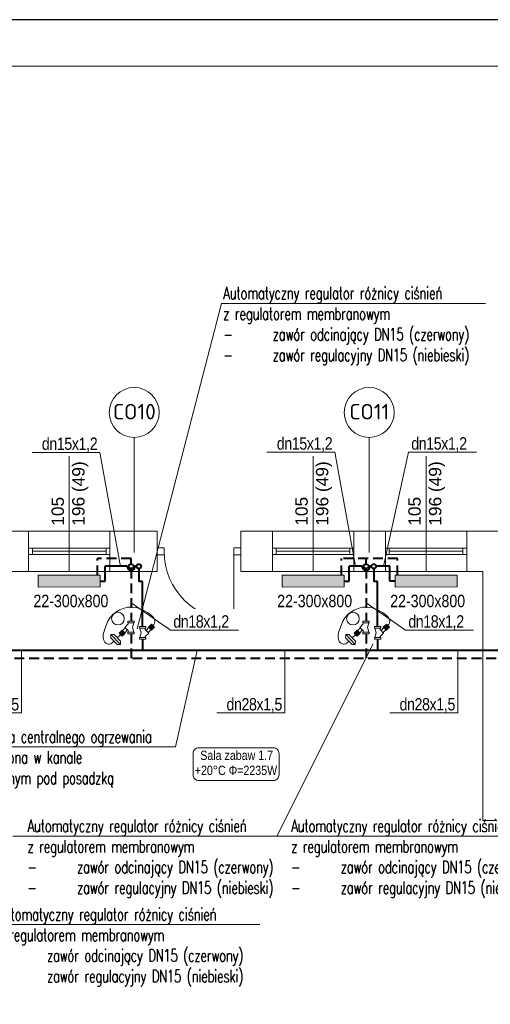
# Model space of a CAD drawing. Header units: millimetres. Extents: x -2390 to 43572, y -15084 to -12114.
# Tile 40 of 52: x 26333 to 26941, y -13387 to -12114. Entities that reach past the tile are written whole.
import ezdxf
from ezdxf import colors
from ezdxf.entities.mleader import LeaderData, LeaderLine
from ezdxf.enums import TextEntityAlignment as Align
from ezdxf.math import Vec2, Vec3

# ---------------------------------------------------------------- set-up
doc = ezdxf.new("R2010")
doc.units = ezdxf.units.MM
doc.linetypes.add('DASHED', pattern=[1.905, 1.27, -0.635])
for name, color, linetype, lineweight in [('@ grzejniki', 7, 'Continuous', 30), ('@ opis C..O.', 7, 'Continuous', 18), ('IS-Działka (powrotna)', 5, 'DASHED', 40), ('IS-Działka (zasilająca)', 1, 'Continuous', 40), ('IS-Grzejnik', 7, 'Continuous', 5), ('IS-Grzejnik_etykieta', 7, 'Continuous', 5), ('IS-opis', 7, 'Continuous', 25), ('IS-ramka', 7, 'Continuous', 15), ('opisy', 5, 'Continuous', 5), ('stolarka', 3, 'Continuous', 9), ('wymiary', 6, 'Continuous', 5), ('zawory', 7, 'Continuous', 18), ('ściany nośne', 1, 'Continuous', 25)]:
    doc.layers.add(name, color=color, linetype=linetype, lineweight=lineweight)
doc.layers.add('IS-pomocnicze', color=2, linetype='Continuous', plot=False)
doc.layers.add('IS-Room (Automatic)', color=7, linetype='Continuous', lineweight=5, true_color=0x000000)
doc.styles.add('Arial_Narrow_____', font='ARIALN.TTF')
doc.styles.add('ROMANS', font='romans.shx', dxfattribs={"height": 1})
doc.styles.add('SIMPLEX', font='simplex.shx', dxfattribs={"width": 0.75})
doc.styles.get("Standard").update_dxf_attribs({"font": 'arial.ttf'})
doc.styles.add('TABELKA', font='romans.shx', dxfattribs={"width": 0.9})

# ---------------------------------------------------------------- blocks, each defined once
blk = doc.blocks.new('A$C19E64F29')
at = {"layer": 'zawory'}
for p, q in [((-15.4, -0.7), (-11.5, 3.3)), ((-10.4, -3.6), (-14.4, 0.4)), ((-10.4, -3.6), (-14.4, 0.4)), ((-9.9, -3), (-13.8, 0.9)), ((-9.8, -3), (-13.8, 0.9)), ((-9.3, -2.5), (-13.3, 1.5)), ((-9.3, -2.5), (-13.3, 1.5)), ((-8.8, -1.9), (-12.7, 2)), ((-8.8, -1.9), (-12.7, 2)), ((-8.2, -1.4), (-12.2, 2.6)), ((-7.5, -0.7), (-11.5, 3.3)), ((4.1, -2.2), (4.1, 0)), ((-11.5, -4.7), (-15.4, -0.7)), ((-10.9, -4.1), (-14.9, -0.2)), ((-11.5, -4.7), (-7.5, -0.7)), ((-7.3, -7.6), (-10.9, -4.1)), ((-10.9, -4.1), (-10.9, -4.1)), ((-4.5, -4.9), (-8.1, -1.3)), ((-7.9, -8.3), (-3.9, -4.3)), ((-3.5, -12.7), (-7.9, -8.3)), ((4.1, -2.2), (-4.1, -2.2)), ((-3.5, -4.8), (-3.9, -4.3)), ((-3.5, -2.2), (-3.5, -4.8)), ((-3.5, -12.7), (-3.5, -14.3)), ((1.9, -8.2), (3.5, -2.2)), ((3.5, -14.3), (1.9, -8.2)), ((4.1, -14.3), (-4.1, -14.3)), ((4.1, -16.4), (4.1, -14.3))]:
    blk.add_line(p, q, dxfattribs=at)
for points in [[(-4.1, -2.2), (-4.1, 0), (4.1, 0)], [(4.1, -16.4), (-4.1, -16.4), (-4.1, -14.3)]]:
    blk.add_lwpolyline(points, dxfattribs=at)
blk = doc.blocks.new('A$C419A285A')
at = {"layer": '@ grzejniki', "lineweight": 0}
for p, q in [((-135, -10), (-105, 20)), ((-105, 20), (15, 20)), ((-45, 20), (-45, 58)), ((15, 20), (45, -10)), ((-105, -40), (-135, -10)), ((-135, -10), (45, -10)), ((15, -40), (-105, -40)), ((-45, -100), (-45, -40)), ((45, -10), (15, -40))]:
    blk.add_line(p, q, dxfattribs=at)
blk = doc.blocks.new('A$C3D8D556D')
at = {"layer": '@ grzejniki', "lineweight": 0}
blk.add_circle((29.5, 37.9), 8.23, dxfattribs=at)
blk.add_spline([(-2.4, 45.9), (-3.7, 48.6), (-0.9, 54.8), (14.8, 55.3), (32.1, 46.8), (42.6, 31.3), (40.7, 6.1), (23.5, -9.3), (20.4, -7.3)], degree=3, dxfattribs=at)
at = {"layer": '@ grzejniki', "lineweight": 0, "xscale": -0.1, "yscale": 0.1, "zscale": 0.1, "rotation": 43.66614677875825}
blk.add_blockref('A$C419A285A', (-1.6, 38.6), dxfattribs=at)
at = {"layer": '@ grzejniki', "xscale": -1}
for p, rotation in [((9.8, 21), 90), ((19.1, 6.1), 270.0000000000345)]:
    blk.add_blockref('A$C19E64F29', p, dxfattribs=dict(at, rotation=rotation))
blk = doc.blocks.new('_None')

msp = doc.modelspace()

# ---------------------------------------------------------------- hatches: boundary and pattern name
at = {"layer": 'IS-Grzejnik', "transparency": 33554687, "extrusion": (0, 0, -1)}
for points in [[(-26437.2, -12847.3), (-26357.2, -12847.3), (-26357.2, -12832.2), (-26437.2, -12832.1)], [(-26752.2, -12847.3), (-26672.2, -12847.3), (-26672.2, -12832.2), (-26752.2, -12832.1)], [(-26898.2, -12847.3), (-26818.2, -12847.3), (-26818.2, -12832.2), (-26898.2, -12832.1)]]:
    msp.add_hatch(color=256, dxfattribs=at).paths.add_polyline_path(points)

# ---------------------------------------------------------------- linework, layer by layer
at = {"layer": 'IS-Działka (powrotna)', "ltscale": 10}
for p, q in [((26477.1, -12810.5), (26433.8, -12810.6)), ((26433.8, -12832.2), (26433.8, -12810.6)), ((26477.1, -12817.6), (26477.1, -12810.5)), ((26821.5, -12810.6), (26748.8, -12810.5)), ((26748.8, -12832.1), (26748.8, -12810.5)), ((26780.7, -12817.6), (26780.7, -12810.5)), ((26821.5, -12832.2), (26821.5, -12810.6)), ((26477.1, -12823.6), (26477.1, -12891.3)), ((26477.1, -12907.7), (26477.1, -12939.6)), ((26780.7, -12907.7), (26780.7, -12939.6)), ((27786.9, -12939.6), (26011.6, -12939.6))]:
    msp.add_line(p, q, dxfattribs=at)
at = {"layer": 'IS-Działka (powrotna)', "ltscale": 80}
for centre in [(26477.1, -12820.6), (26780.7, -12820.6)]:
    msp.add_circle(centre, 3, dxfattribs=at)
at = {"layer": 'IS-Działka (zasilająca)'}
for p, q in [((26472.1, -12820.6), (26443.8, -12820.6)), ((26443.8, -12839.7), (26443.8, -12820.6)), ((26484.1, -12820.6), (26482.1, -12820.6)), ((26487.1, -12823.6), (26487.1, -12840.1)), ((26775.7, -12820.6), (26758.8, -12820.6)), ((26758.8, -12839.7), (26758.8, -12820.6)), ((26787.7, -12820.6), (26785.7, -12820.6)), ((26790.7, -12823.6), (26790.7, -12840.1)), ((26811.5, -12820.6), (26793.7, -12820.6)), ((26811.5, -12839.7), (26811.5, -12820.6)), ((26437.2, -12839.7), (26443.8, -12839.7)), ((26491.9, -12840.1), (26487.1, -12840.1)), ((26491.9, -12898.4), (26491.9, -12840.1)), ((26752.2, -12839.7), (26758.8, -12839.7)), ((26795.5, -12840.1), (26790.7, -12840.1)), ((26795.5, -12898.4), (26795.5, -12840.1)), ((26818.2, -12839.7), (26811.5, -12839.7)), ((26491.9, -12914.9), (26491.9, -12929.6)), ((26795.5, -12914.9), (26795.5, -12929.6)), ((27811.2, -12929.6), (26011.6, -12929.6))]:
    msp.add_line(p, q, dxfattribs=at)
for centre in [(26487.1, -12820.6), (26790.7, -12820.6)]:
    msp.add_circle(centre, 3, dxfattribs=at)
for centre in [(26477.1, -12820.6), (26780.7, -12820.6)]:
    msp.add_arc(centre, 5, 179.9992, 0.0013, dxfattribs=at)
at = {"layer": 'IS-Grzejnik', "extrusion": (0, 0, -1)}
for points in [[(-26437.2, -12847.3), (-26357.2, -12847.4), (-26357.2, -12832.2), (-26437.2, -12832.1)], [(-26752.2, -12847.3), (-26672.2, -12847.4), (-26672.2, -12832.2), (-26752.2, -12832.1)], [(-26898.2, -12847.3), (-26818.2, -12847.4), (-26818.2, -12832.2), (-26898.2, -12832.1)]]:
    msp.add_lwpolyline(points, close=True, dxfattribs=at)
at = {"layer": 'IS-pomocnicze', "transparency": 33554687}
msp.add_lwpolyline([(22148.3, -15084), (28148.3, -15084), (28148.3, -12114), (22148.3, -12114), (22148.3, -15084)], dxfattribs=at)
at = {"layer": 'IS-ramka', "transparency": 33554687}
msp.add_lwpolyline([(22208.3, -15024), (28088.3, -15024), (28088.3, -12174), (22208.3, -12174)], close=True, dxfattribs=at)
at = {"layer": 'IS-Room (Automatic)'}
msp.add_lwpolyline([(26564.6, -13097.5), (26660.8, -13097.5, 0.414214), (26668.3, -13090), (26668.3, -13062.8, 0.414214), (26660.8, -13055.3), (26564.6, -13055.3, 0.414214), (26557.1, -13062.8), (26557.1, -13090, 0.414214)], format="xyb", close=True, dxfattribs=at)
at = {"layer": 'opisy', "color": 252, "lineweight": 0}
for p, q in [((26397.2, -12827.2), (26397.2, -12662.6)), ((26712.2, -12827.2), (26712.2, -12662.6)), ((26858.2, -12827.2), (26858.2, -12662.6))]:
    msp.add_line(p, q, dxfattribs=at)
at = {"layer": 'stolarka', "color": 252, "lineweight": 0}
for p, q in [((26344.7, -12797.2), (26349.7, -12797.2)), ((26349.7, -12797.2), (26349.7, -12805.2)), ((26349.7, -12797.2), (26444.7, -12797.2)), ((26349.7, -12801.2), (26444.7, -12801.2)), ((26449.7, -12797.2), (26444.7, -12797.2)), ((26444.7, -12797.2), (26444.7, -12805.2)), ((26519.7, -12796.7), (26510.7, -12796.7)), ((26519.7, -12805.7), (26519.7, -12796.7)), ((26609.7, -12796.7), (26618.7, -12796.7)), ((26609.7, -12805.7), (26609.7, -12796.7)), ((26609.7, -12801.2), (26609.7, -12891.2)), ((26659.7, -12797.2), (26664.7, -12797.2)), ((26664.7, -12797.2), (26664.7, -12805.2)), ((26664.7, -12797.2), (26759.7, -12797.2)), ((26664.7, -12801.2), (26759.7, -12801.2)), ((26764.7, -12797.2), (26759.7, -12797.2)), ((26759.7, -12797.2), (26759.7, -12805.2)), ((26805.7, -12797.2), (26810.7, -12797.2)), ((26810.7, -12797.2), (26810.7, -12805.2)), ((26810.7, -12797.2), (26905.7, -12797.2)), ((26810.7, -12801.2), (26905.7, -12801.2)), ((26910.7, -12797.2), (26905.7, -12797.2)), ((26905.7, -12797.2), (26905.7, -12805.2)), ((26349.7, -12805.2), (26344.7, -12805.2)), ((26349.7, -12805.2), (26444.7, -12805.2)), ((26444.7, -12805.2), (26449.7, -12805.2)), ((26519.7, -12805.7), (26510.7, -12805.7)), ((26609.7, -12805.7), (26618.7, -12805.7)), ((26664.7, -12805.2), (26659.7, -12805.2)), ((26664.7, -12805.2), (26759.7, -12805.2)), ((26759.7, -12805.2), (26764.7, -12805.2)), ((26810.7, -12805.2), (26805.7, -12805.2)), ((26810.7, -12805.2), (26905.7, -12805.2)), ((26905.7, -12805.2), (26910.7, -12805.2))]:
    msp.add_line(p, q, dxfattribs=at)
msp.add_lwpolyline([(26609.7, -12891.2, -0.411545), (26519.7, -12801.2)], format="xyb", dxfattribs=at)
at = {"layer": 'wymiary', "color": 0}
for p, q in [((26481.1, -12653.9), (26481.1, -12802.8)), ((26784.8, -12653.9), (26784.8, -12802.8))]:
    msp.add_line(p, q, dxfattribs=at)
at = {"layer": 'ściany nośne', "color": 252, "lineweight": 0}
for p, q in [((26052.7, -12775.2), (26510.7, -12775.2)), ((26344.7, -12827.2), (26344.7, -12775.2)), ((26449.7, -12827.2), (26449.7, -12775.2)), ((26510.7, -12827.2), (26510.7, -12775.2)), ((26618.7, -12775.2), (27262.7, -12775.2)), ((26618.7, -12827.2), (26618.7, -12775.2)), ((26659.7, -12827.2), (26659.7, -12775.2)), ((26764.7, -12827.2), (26764.7, -12775.2)), ((26805.7, -12827.2), (26805.7, -12775.2)), ((26910.7, -12827.2), (26910.7, -12775.2)), ((26510.7, -12827.2), (26052.7, -12827.2)), ((26931.7, -12827.2), (26618.7, -12827.2)), ((26931.7, -13149.2), (26931.7, -12827.2)), ((26949.7, -13149.2), (26931.7, -13149.2))]:
    msp.add_line(p, q, dxfattribs=at)
at = {"layer": 'ściany nośne'}
for p, q in [((26487.1, -12820.6), (26487.1, -12820.6)), ((26790.7, -12820.6), (26790.7, -12820.6))]:
    msp.add_line(p, q, dxfattribs=at)

# ---------------------------------------------------------------- texts
at = {"layer": 'IS-Room (Automatic)', "style": 'Arial_Narrow_____'}
msp.add_text('Sala zabaw 1.7', height=12, dxfattribs=at).set_placement((26613.5, -13074.5), align=Align.BOTTOM_CENTER)
msp.add_text('+20°C', height=12, dxfattribs=at).set_placement((26599.3, -13078.3), align=Align.TOP_RIGHT)
msp.add_text('Φ=2235W', height=12, dxfattribs=at).set_placement((26603.1, -13078.3), align=Align.TOP_LEFT)
at = {"layer": 'opisy', "color": 252, "lineweight": 0, "char_height": 16, "width": 104.913, "attachment_point": 1, "rotation": 90}
for insert in [(26374.3, -12768.1), (26689.3, -12768.1), (26835.3, -12768.1)]:
    msp.add_mtext('105\\P196 (49)', dxfattribs=dict(at, insert=insert))

# ---------------------------------------------------------------- leaders
at = {"layer": '@ opis C..O.'}
ml = msp.add_multileader_mtext('Standard', dxfattribs=at)
ml.set_content('{\\Fsimplex|c238;\\W0.7;\\T0.95;Automatyczny regulator różnicy ciśnień \\Pz regulatorem membranowym \\P\\pxi-2,l2,t4;\\A1;-^Izawór odcinający DN15\\A0; (czerwony) \\P-^Izawór regulacyjny \\A1;DN15\\A0; (niebieski\\A1;)}', color=256, style='ROMANS')
ml.set_leader_properties(color=256, linetype='ByLayer', lineweight=5)
ml.set_arrow_properties(name='NONE')
ml.build(insert=Vec2(0, 0))
ml.multileader.update_dxf_attribs({"text_left_attachment_type": 6, "text_right_attachment_type": 6, "dogleg_length": 0, "arrow_head_size": 0})
ctx = ml.context
ctx.base_point, ctx.char_height, ctx.arrow_head_size, ctx.plane_origin = Vec3(26302.3, -13283.6), 16, 0, Vec3(27587.1, -13840.7)
ctx.left_attachment, ctx.right_attachment = 6, 6
notes = []
notes.append((ctx, [(0, (1, 1, 0), (26302.3, -13283.6), (1, 0), 0, [(0, [(26180.4, -12918.7)], 0, [])])]))
ctx.mtext.insert, ctx.mtext.width, ctx.mtext.line_spacing_style, ctx.mtext.flow_direction = Vec3(26304.3, -13262.3), 335.715, 2, 5
ml = msp.add_multileader_mtext('Standard', dxfattribs=at)
ml.set_content('{\\Fsimplex|c238;\\W0.7;\\T0.95;Automatyczny regulator różnicy ciśnień \\Pz regulatorem membranowym \\P\\pxi-2,l2,t4;\\A1;-^Izawór odcinający DN15\\A0; (czerwony) \\P-^Izawór regulacyjny \\A1;DN15\\A0; (niebieski\\A1;)}', color=256, style='ROMANS')
ml.set_leader_properties(color=256, linetype='ByLayer', lineweight=5)
ml.set_arrow_properties(name='NONE')
ml.build(insert=Vec2(0, 0))
ml.multileader.update_dxf_attribs({"text_left_attachment_type": 6, "text_right_attachment_type": 6, "dogleg_length": 0, "arrow_head_size": 0})
ctx = ml.context
ctx.base_point, ctx.char_height, ctx.arrow_head_size, ctx.plane_origin = Vec3(26341.2, -13169.3), 16, 0, Vec3(27625.9, -13726.4)
ctx.left_attachment, ctx.right_attachment = 6, 6
notes.append((ctx, [(1, (1, 1, 0), (26665.2, -13169.3), (-1, 0), 0, [(0, [(26790, -12921)], 0, [])])]))
ctx.mtext.insert, ctx.mtext.width, ctx.mtext.line_spacing_style, ctx.mtext.flow_direction = Vec3(26343.2, -13148), 335.715, 2, 5
ml = msp.add_multileader_mtext('Standard', dxfattribs=at)
ml.set_content('{\\Fsimplex|c238;\\W0.7;\\T0.95;Automatyczny regulator różnicy ciśnień \\Pz regulatorem membranowym \\P\\pxi-2,l2,t4;\\A1;-^Izawór odcinający DN15\\A0; (czerwony) \\P-^Izawór regulacyjny \\A1;DN15\\A0; (niebieski\\A1;)}', color=256, style='ROMANS')
ml.set_leader_properties(color=256, linetype='ByLayer', lineweight=5)
ml.set_arrow_properties(name='NONE')
ml.build(insert=Vec2(0, 0))
ml.multileader.update_dxf_attribs({"text_left_attachment_type": 6, "text_right_attachment_type": 6, "dogleg_length": 0, "arrow_head_size": 0})
ctx = ml.context
ctx.base_point, ctx.char_height, ctx.arrow_head_size, ctx.plane_origin = Vec3(26681.9, -13169.3), 16, 0, Vec3(27966.6, -13726.4)
ctx.left_attachment, ctx.right_attachment = 6, 6
notes.append((ctx, [(1, (1, 1, 0), (27005.9, -13169.3), (-1, 0), 0, [(0, [(27080.2, -12921)], 0, [])])]))
ctx.mtext.insert, ctx.mtext.width, ctx.mtext.line_spacing_style, ctx.mtext.flow_direction = Vec3(26683.9, -13148), 335.715, 2, 5
at = {"layer": 'IS-opis', "color": 7}
ml = msp.add_multileader_mtext('Standard', dxfattribs=at)
ml.set_content('{\\fArial Narrow|b0|i0|c238|p34;\\W1;\\T0.95;\\C256;dn28x1,5}', color=7, style='TABELKA')
ml.set_leader_properties(color=256, linetype='ByLayer', lineweight=5)
ml.set_arrow_properties(name='NONE')
ml.build(insert=Vec2(0, 0))
ml.multileader.update_dxf_attribs({"has_dogleg": 0, "text_left_attachment_type": 6, "text_right_attachment_type": 6, "dogleg_length": 0, "arrow_head_size": 0})
ctx = ml.context
ctx.base_point, ctx.char_height, ctx.arrow_head_size, ctx.landing_gap_size, ctx.plane_origin, ctx.plane_y_axis = Vec3(26256.7, -13010.1), 16, 0, 4, Vec3(22968.8, -13627.2), Vec3(0, 1, 0)
ctx.left_attachment, ctx.right_attachment, ctx.text_align_type = 6, 6, 1
notes.append((ctx, [(0, (1, 1, 0), (26335.5, -13010.1), (-1, 0), 0, [(0, [(26335.5, -12929.6)], 0, [])])]))
ctx.mtext.insert, ctx.mtext.alignment, ctx.mtext.line_spacing_style, ctx.mtext.flow_direction = Vec3(26296.1, -12990.9), 2, 2, 5
at = {"layer": 'IS-opis', "transparency": 33554687}
ml = msp.add_multileader_mtext('Standard', dxfattribs=at)
ml.set_content('{\\W0.7;\\T0.95;\\C256;Instalacja centralnego ogrzewania  \\Pprowadzona w kanale \\Ptechnicznym pod posadzką}', color=252, style='SIMPLEX')
ml.set_leader_properties(color=256, linetype='ByLayer', lineweight=5)
ml.set_arrow_properties(name='NONE')
ml.build(insert=Vec2(0, 0))
ml.multileader.update_dxf_attribs({"text_left_attachment_type": 6, "text_right_attachment_type": 6, "dogleg_length": 0, "arrow_head_size": 0})
ctx = ml.context
ctx.base_point, ctx.char_height, ctx.arrow_head_size, ctx.plane_origin = Vec3(26257.1, -13054.1), 16, 0, Vec3(17233.7, -13019.7)
ctx.left_attachment, ctx.right_attachment = 6, 6
notes.append((ctx, [(1, (1, 1, 0), (26534.5, -13054.1), (-1, 0), 0, [(0, [(26562.6, -12929.6)], 0, [])])]))
ctx.mtext.insert, ctx.mtext.width, ctx.mtext.defined_height, ctx.mtext.line_spacing_style, ctx.mtext.flow_direction = Vec3(26259.1, -13032.8), 316.165, 16.2, 2, 5
at = {"layer": 'IS-opis', "color": 7}
ml = msp.add_multileader_mtext('Standard', dxfattribs=at)
ml.set_content('{\\fArial Narrow|b0|i0|c238|p34;\\W1;\\T0.95;\\C256;dn28x1,5}', color=7, style='TABELKA')
ml.set_leader_properties(color=256, linetype='ByLayer', lineweight=5)
ml.set_arrow_properties(name='NONE')
ml.build(insert=Vec2(0, 0))
ml.multileader.update_dxf_attribs({"has_dogleg": 0, "text_left_attachment_type": 6, "text_right_attachment_type": 6, "dogleg_length": 0, "arrow_head_size": 0})
ctx = ml.context
ctx.base_point, ctx.char_height, ctx.arrow_head_size, ctx.landing_gap_size, ctx.plane_origin, ctx.plane_y_axis = Vec3(26596.8, -13010.1), 16, 0, 4, Vec3(23308.9, -13627.2), Vec3(0, 1, 0)
ctx.left_attachment, ctx.right_attachment, ctx.text_align_type = 6, 6, 1
notes.append((ctx, [(0, (1, 1, 0), (26675.7, -13010.1), (-1, 0), 0, [(0, [(26675.7, -12929.6)], 0, [])])]))
ctx.mtext.insert, ctx.mtext.alignment, ctx.mtext.line_spacing_style, ctx.mtext.flow_direction = Vec3(26636.2, -12990.9), 2, 2, 5
ml = msp.add_multileader_mtext('Standard', dxfattribs=at)
ml.set_content('{\\fArial Narrow|b0|i0|c238|p34;\\W1;\\T0.95;\\C256;dn28x1,5}', color=7, style='TABELKA')
ml.set_leader_properties(color=256, linetype='ByLayer', lineweight=5)
ml.set_arrow_properties(name='NONE')
ml.build(insert=Vec2(0, 0))
ml.multileader.update_dxf_attribs({"has_dogleg": 0, "text_left_attachment_type": 6, "text_right_attachment_type": 6, "dogleg_length": 0, "arrow_head_size": 0})
ctx = ml.context
ctx.base_point, ctx.char_height, ctx.arrow_head_size, ctx.landing_gap_size, ctx.plane_origin, ctx.plane_y_axis = Vec3(26820.4, -13010.1), 16, 0, 4, Vec3(23532.5, -13627.2), Vec3(0, 1, 0)
ctx.left_attachment, ctx.right_attachment, ctx.text_align_type = 6, 6, 1
notes.append((ctx, [(0, (1, 1, 0), (26899.2, -13010.1), (-1, 0), 0, [(0, [(26899.2, -12929.6)], 0, [])])]))
ctx.mtext.insert, ctx.mtext.alignment, ctx.mtext.line_spacing_style, ctx.mtext.flow_direction = Vec3(26859.8, -12990.9), 2, 2, 5
for ctx, leaders in notes:
    for number, flags, end, landing, length, lines in leaders:
        leader = LeaderData()
        leader.index, (leader.has_last_leader_line, leader.has_dogleg_vector, leader.attachment_direction) = number, flags
        leader.last_leader_point, leader.dogleg_vector, leader.dogleg_length = Vec3(end), Vec3(landing), length
        for number, points, colour, breaks in lines:
            line = LeaderLine()
            line.index, line.vertices, line.color, line.breaks = number, Vec3.list(points), colors.encode_raw_color(colour), breaks
            leader.lines.append(line)
        ctx.leaders.append(leader)

# ---------------------------------------------------------------- next in the draw order: texts
at = {"layer": 'IS-Grzejnik_etykieta', "char_height": 20, "width": 65.015, "attachment_point": 1, "style": 'Arial_Narrow_____', "bg_fill": 2}
for s, insert in [('\\pxqc;{\\fISOCPEUR|b0|i0|c238|p34;CO10}', (26448.8, -12610.7)), ('\\pxqc;{\\fISOCPEUR|b0|i0|c238|p34;CO11}', (26752.4, -12610.7))]:
    msp.add_mtext(s, dxfattribs=dict(at, insert=insert))
at = {"layer": 'IS-Grzejnik_etykieta', "lineweight": 0, "char_height": 16, "attachment_point": 1, "bg_fill": 2}
for insert in [(26350.9, -12857.4), (26665.9, -12857.4), (26811.9, -12857.4)]:
    msp.add_mtext_dynamic_manual_height_columns('{\\fArial Narrow|b0|i0|c238|p34;22-300x800}', width=61.082, gutter_width=299.6, heights=[0], dxfattribs=dict(at, insert=insert))

# ---------------------------------------------------------------- next in the draw order: linework, layer by layer
at = {"layer": 'IS-Działka (powrotna)', "ltscale": 10}
msp.add_line((26780.7, -12823.6), (26780.7, -12891.3), dxfattribs=at)
at = {"layer": 'wymiary', "color": 0}
for centre in [(26481.1, -12621.7), (26784.8, -12621.7)]:
    msp.add_circle(centre, 32.3, dxfattribs=at)

# ---------------------------------------------------------------- next in the draw order: block references
at = {"layer": 'ściany nośne', "rotation": 90}
for p in [(26498, -12917.6), (26801.6, -12917.6)]:
    msp.add_blockref('A$C3D8D556D', p, dxfattribs=at)

# ---------------------------------------------------------------- next in the draw order: leaders
at = {"layer": 'IS-opis', "color": 7}
ml = msp.add_multileader_mtext('Standard', dxfattribs=at)
ml.set_content('{\\fArial Narrow|b0|i0|c238|p34;\\W1;\\T0.95;\\C256;dn18x1,2}', color=7, style='TABELKA')
ml.set_leader_properties(color=256, linetype='ByLayer', lineweight=5)
ml.set_arrow_properties(name='NONE')
ml.build(insert=Vec2(0, 0))
ml.multileader.update_dxf_attribs({"has_dogleg": 0, "text_left_attachment_type": 6, "text_right_attachment_type": 6, "dogleg_length": 0, "arrow_head_size": 0})
ctx = ml.context
ctx.base_point, ctx.char_height, ctx.arrow_head_size, ctx.landing_gap_size, ctx.plane_origin, ctx.plane_y_axis = Vec3(26831.8, -12903.1), 16, 0, 4, Vec3(23543.9, -13520.2), Vec3(0, 1, 0)
ctx.left_attachment, ctx.right_attachment, ctx.text_align_type = 6, 6, 1
notes = []
notes.append((ctx, [(1, (1, 1, 0), (26831.8, -12903.1), (1, 0), 0, [(0, [(26780.7, -12867.8)], 0, [])])]))
ctx.mtext.insert, ctx.mtext.alignment, ctx.mtext.line_spacing_style, ctx.mtext.flow_direction = Vec3(26871.1, -12883.9), 2, 2, 5
for ctx, leaders in notes:
    for number, flags, end, landing, length, lines in leaders:
        leader = LeaderData()
        leader.index, (leader.has_last_leader_line, leader.has_dogleg_vector, leader.attachment_direction) = number, flags
        leader.last_leader_point, leader.dogleg_vector, leader.dogleg_length = Vec3(end), Vec3(landing), length
        for number, points, colour, breaks in lines:
            line = LeaderLine()
            line.index, line.vertices, line.color, line.breaks = number, Vec3.list(points), colors.encode_raw_color(colour), breaks
            leader.lines.append(line)
        ctx.leaders.append(leader)

# ---------------------------------------------------------------- next in the draw order: leaders
ml = msp.add_multileader_mtext('Standard', dxfattribs=at)
ml.set_content('{\\fArial Narrow|b0|i0|c238|p34;\\W1;\\T0.95;\\C256;dn15x1,2}', color=7, style='TABELKA')
ml.set_leader_properties(color=256, linetype='ByLayer', lineweight=5)
ml.set_arrow_properties(name='NONE')
ml.build(insert=Vec2(0, 0))
ml.multileader.update_dxf_attribs({"has_dogleg": 0, "text_left_attachment_type": 6, "text_right_attachment_type": 6, "dogleg_length": 0, "arrow_head_size": 0})
ctx = ml.context
ctx.base_point, ctx.char_height, ctx.arrow_head_size, ctx.landing_gap_size, ctx.plane_origin, ctx.plane_y_axis = Vec3(26358.3, -12673.3), 16, 0, 4, Vec3(23025.9, -13261.4), Vec3(0, 1, 0)
ctx.left_attachment, ctx.right_attachment, ctx.text_align_type = 6, 6, 1
notes = []
notes.append((ctx, [(0, (1, 1, 0), (26436.9, -12673.3), (-1, 0), 0, [(0, [(26463.6, -12821)], 0, [])])]))
ctx.mtext.insert, ctx.mtext.alignment, ctx.mtext.line_spacing_style, ctx.mtext.flow_direction = Vec3(26397.6, -12654.1), 2, 2, 5
ctx.mtext.has_bg_fill, ctx.mtext.bg_color, ctx.mtext.bg_scale_factor, ctx.mtext.bg_transparency, ctx.mtext.use_window_bg_color = 1, -1027028792, 1.5, 0, 1
ml = msp.add_multileader_mtext('Standard', dxfattribs=at)
ml.set_content('{\\fArial Narrow|b0|i0|c238|p34;\\W1;\\T0.95;\\C256;dn15x1,2}', color=7, style='TABELKA')
ml.set_leader_properties(color=256, linetype='ByLayer', lineweight=5)
ml.set_arrow_properties(name='NONE')
ml.build(insert=Vec2(0, 0))
ml.multileader.update_dxf_attribs({"has_dogleg": 0, "text_left_attachment_type": 6, "text_right_attachment_type": 6, "dogleg_length": 0, "arrow_head_size": 0})
ctx = ml.context
ctx.base_point, ctx.char_height, ctx.arrow_head_size, ctx.landing_gap_size, ctx.plane_origin, ctx.plane_y_axis = Vec3(26661.9, -12673), 16, 0, 4, Vec3(23329.5, -13261), Vec3(0, 1, 0)
ctx.left_attachment, ctx.right_attachment, ctx.text_align_type = 6, 6, 1
notes.append((ctx, [(0, (1, 1, 0), (26740.5, -12673), (-1, 0), 0, [(0, [(26767.2, -12820.6)], 0, [])])]))
ctx.mtext.insert, ctx.mtext.alignment, ctx.mtext.line_spacing_style, ctx.mtext.flow_direction = Vec3(26701.2, -12653.8), 2, 2, 5
ctx.mtext.has_bg_fill, ctx.mtext.bg_color, ctx.mtext.bg_scale_factor, ctx.mtext.bg_transparency, ctx.mtext.use_window_bg_color = 1, -1027028792, 1.5, 0, 1
ml = msp.add_multileader_mtext('Standard', dxfattribs=at)
ml.set_content('{\\fArial Narrow|b0|i0|c238|p34;\\W1;\\T0.95;\\C256;dn15x1,2}', color=7, style='TABELKA')
ml.set_leader_properties(color=256, linetype='ByLayer', lineweight=5)
ml.set_arrow_properties(name='NONE')
ml.build(insert=Vec2(0, 0))
ml.multileader.update_dxf_attribs({"has_dogleg": 0, "text_left_attachment_type": 6, "text_right_attachment_type": 6, "dogleg_length": 0, "arrow_head_size": 0})
ctx = ml.context
ctx.base_point, ctx.char_height, ctx.arrow_head_size, ctx.landing_gap_size, ctx.plane_origin, ctx.plane_y_axis = Vec3(26835.5, -12673), 16, 0, 4, Vec3(23514.4, -13261), Vec3(0, 1, 0)
ctx.left_attachment, ctx.right_attachment, ctx.text_align_type = 6, 6, 1
notes.append((ctx, [(1, (1, 1, 0), (26835.5, -12673), (1, 0), 0, [(0, [(26803.2, -12820.6)], 0, [])])]))
ctx.mtext.insert, ctx.mtext.alignment, ctx.mtext.line_spacing_style, ctx.mtext.flow_direction = Vec3(26874.9, -12653.8), 2, 2, 5
ctx.mtext.has_bg_fill, ctx.mtext.bg_color, ctx.mtext.bg_scale_factor, ctx.mtext.bg_transparency, ctx.mtext.use_window_bg_color = 1, -1027028792, 1.5, 0, 1
ml = msp.add_multileader_mtext('Standard', dxfattribs=at)
ml.set_content('{\\fArial Narrow|b0|i0|c238|p34;\\W1;\\T0.95;\\C256;dn18x1,2}', color=7, style='TABELKA')
ml.set_leader_properties(color=256, linetype='ByLayer', lineweight=5)
ml.set_arrow_properties(name='NONE')
ml.build(insert=Vec2(0, 0))
ml.multileader.update_dxf_attribs({"has_dogleg": 0, "text_left_attachment_type": 6, "text_right_attachment_type": 6, "dogleg_length": 0, "arrow_head_size": 0})
ctx = ml.context
ctx.base_point, ctx.char_height, ctx.arrow_head_size, ctx.landing_gap_size, ctx.plane_origin, ctx.plane_y_axis = Vec3(26528.2, -12903.1), 16, 0, 4, Vec3(23240.3, -13520.2), Vec3(0, 1, 0)
ctx.left_attachment, ctx.right_attachment, ctx.text_align_type = 6, 6, 1
notes.append((ctx, [(1, (1, 1, 0), (26528.2, -12903.1), (1, 0), 0, [(0, [(26477.1, -12867.8)], 0, [])])]))
ctx.mtext.insert, ctx.mtext.alignment, ctx.mtext.line_spacing_style, ctx.mtext.flow_direction = Vec3(26567.5, -12883.9), 2, 2, 5
ctx.mtext.has_bg_fill, ctx.mtext.bg_color, ctx.mtext.bg_scale_factor, ctx.mtext.bg_transparency, ctx.mtext.use_window_bg_color = 1, -1027028792, 1.5, 0, 1
for ctx, leaders in notes:
    for number, flags, end, landing, length, lines in leaders:
        leader = LeaderData()
        leader.index, (leader.has_last_leader_line, leader.has_dogleg_vector, leader.attachment_direction) = number, flags
        leader.last_leader_point, leader.dogleg_vector, leader.dogleg_length = Vec3(end), Vec3(landing), length
        for number, points, colour, breaks in lines:
            line = LeaderLine()
            line.index, line.vertices, line.color, line.breaks = number, Vec3.list(points), colors.encode_raw_color(colour), breaks
            leader.lines.append(line)
        ctx.leaders.append(leader)

# ---------------------------------------------------------------- next in the draw order: leaders
at = {"layer": '@ opis C..O.'}
ml = msp.add_multileader_mtext('Standard', dxfattribs=at)
ml.set_content('{\\Fsimplex|c238;\\W0.7;\\T0.95;Automatyczny regulator różnicy ciśnień \\Pz regulatorem membranowym \\P\\pxi-2,l2,t4;\\A1;-^Izawór odcinający DN15\\A0; (czerwony) \\P-^Izawór regulacyjny \\A1;DN15\\A0; (niebieski\\A1;)}', color=256, style='ROMANS')
ml.set_leader_properties(color=256, linetype='ByLayer', lineweight=5)
ml.set_arrow_properties(name='NONE')
ml.build(insert=Vec2(0, 0))
ml.multileader.update_dxf_attribs({"text_left_attachment_type": 6, "text_right_attachment_type": 6, "dogleg_length": 0, "arrow_head_size": 0})
ctx = ml.context
ctx.base_point, ctx.char_height, ctx.arrow_head_size, ctx.plane_origin = Vec3(26594.1, -12480.7), 16, 0, Vec3(27878.9, -13037.7)
ctx.left_attachment, ctx.right_attachment = 6, 6
notes = []
notes.append((ctx, [(0, (1, 1, 0), (26594.1, -12480.7), (1, 0), 0, [(0, [(26484.9, -12901.3)], 0, [])])]))
ctx.mtext.insert, ctx.mtext.width, ctx.mtext.line_spacing_style, ctx.mtext.flow_direction = Vec3(26596.1, -12459.3), 335.715, 2, 5
for ctx, leaders in notes:
    for number, flags, end, landing, length, lines in leaders:
        leader = LeaderData()
        leader.index, (leader.has_last_leader_line, leader.has_dogleg_vector, leader.attachment_direction) = number, flags
        leader.last_leader_point, leader.dogleg_vector, leader.dogleg_length = Vec3(end), Vec3(landing), length
        for number, points, colour, breaks in lines:
            line = LeaderLine()
            line.index, line.vertices, line.color, line.breaks = number, Vec3.list(points), colors.encode_raw_color(colour), breaks
            leader.lines.append(line)
        ctx.leaders.append(leader)

doc.saveas('drawing.dxf')
